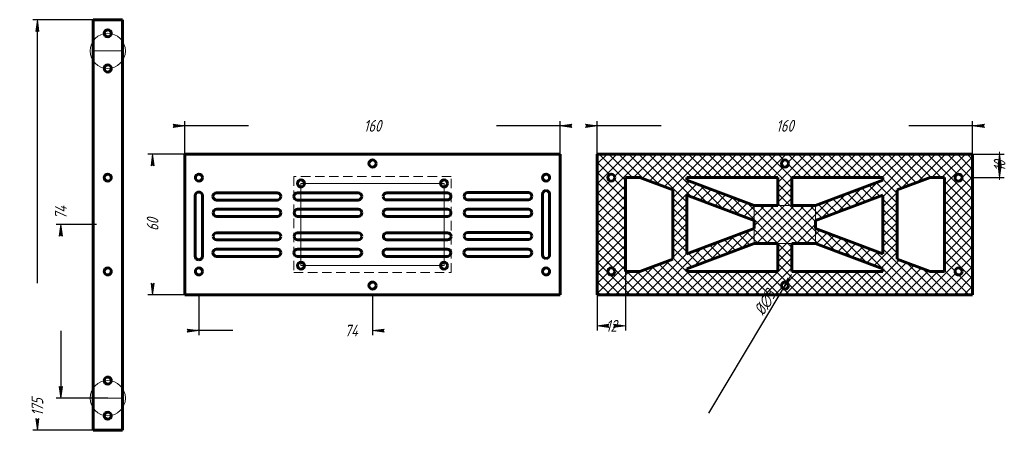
# Model space of a CAD drawing. Header units: millimetres. Extents: x -3 to 417, y 32 to 208.
import ezdxf

# ---------------------------------------------------------------- set-up
doc = ezdxf.new("R2010")
doc.units = ezdxf.units.MM
for name, pattern in [('K5LT_AUXILIARY', [0]), ('K5LT_BASIC', [0]), ('K5LT_DASHED', [6, 4, -2]), ('K5LT_THIN', [0])]:
    doc.linetypes.add(name, pattern=pattern)
doc.styles.add('KDIMTEXTSTYLE', font='GOST_AU.SHX', dxfattribs={"width": 0.96, "oblique": 15, "height": 5})
doc.dimstyles.new('KDIMSTYLE (1.00)', dxfattribs={"dimtxt": 5, "dimasz": 1, "dimexe": 2, "dimexo": 0, "dimgap": 1, "dimtad": 1, "dimtxsty": 'KDIMTEXTSTYLE', "dimsah": 1, "dimcen": 0, "dimdle": 1, "dimadec": 0, "dimazin": 0, "dimtfac": 0.667, "dimtmove": 0, "dimatfit": 3, "dimfxl": 1, "dimtvp": 1, "dimtolj": 1, "dimtzin": 0, "dimarcsym": 0})

# ---------------------------------------------------------------- blocks, each defined once
blk = doc.blocks.new('U0')
at = {"color": 7, "linetype": 'K5LT_DASHED', "lineweight": 18}
for p, q in [((181.3347561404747, 140.7054157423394), (114.3347561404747, 140.7054157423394)), ((114.3347561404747, 140.7054157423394), (114.3347561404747, 99.70541574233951)), ((181.3347561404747, 99.70541574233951), (181.3347561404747, 140.7054157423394)), ((114.3347561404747, 99.70541574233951), (181.3347561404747, 99.70541574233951))]:
    blk.add_line(p, q, dxfattribs=at)
blk = doc.blocks.new('U1')
at = {"color": 9, "linetype": 'K5LT_AUXILIARY', "lineweight": 18, "true_color": 0xdca5c1}
for p, q in [((117.3347561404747, 102.7054157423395), (117.3347561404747, 137.7054157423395)), ((117.3347561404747, 137.7054157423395), (178.3347561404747, 137.7054157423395)), ((178.3347561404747, 137.7054157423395), (178.3347561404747, 102.7054157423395)), ((178.3347561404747, 102.7054157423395), (117.3347561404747, 102.7054157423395))]:
    blk.add_line(p, q, dxfattribs=at)
blk = doc.blocks.new('U2')
at = {"color": 9, "linetype": 'K5LT_AUXILIARY', "lineweight": 18, "true_color": 0xdca5c1}
for p, q in [((41.25, 194.2054157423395), (28.75, 194.2054157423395)), ((28.75, 194.2054157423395), (28.75, 46.20541574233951)), ((41.25, 46.20541574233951), (41.25, 194.2054157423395)), ((28.75, 46.20541574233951), (41.25, 46.20541574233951))]:
    blk.add_line(p, q, dxfattribs=at)
blk = doc.blocks.new('U3')
at = {"color": 9, "linetype": 'K5LT_AUXILIARY', "lineweight": 18, "true_color": 0xdca5c1}
for p, q in [((310.5523506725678, 112.1058730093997), (310.5523506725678, 128.3049584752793)), ((310.5523506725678, 128.3049584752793), (336.6619044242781, 128.3049584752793)), ((336.6619044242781, 128.3049584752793), (336.6619044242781, 112.1058730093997)), ((336.6619044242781, 112.1058730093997), (310.5523506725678, 112.1058730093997))]:
    blk.add_line(p, q, dxfattribs=at)
blk = doc.blocks.new('KDIMARROW_01')
blk.add_hatch(color=0).paths.add_polyline_path([(0, 0), (-5, 0.658262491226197), (-4.5, 6e-16), (-5, -0.6582624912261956)])
at = {"color": 0, "linetype": 'K5LT_THIN', "lineweight": 18}
for p, q in [((-4.5, 6e-16), (-5, 0.658262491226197)), ((-5, 0.658262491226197), (0, 0)), ((0, 0), (-5, -0.6582624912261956)), ((-5, -0.6582624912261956), (-4.5, 6e-16)), ((0, 0), (-1, 0))]:
    blk.add_line(p, q, dxfattribs=at)
blk = doc.blocks.new('KDIMARROW_02')
blk.add_hatch(color=0).paths.add_polyline_path([(4.5, -6e-16), (5, 0.6582624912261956), (0, 0), (5, -0.658262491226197)])
at = {"color": 0, "linetype": 'K5LT_THIN', "lineweight": 18}
for p, q in [((0, 0), (-1, 0)), ((5, 0.6582624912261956), (0, 0)), ((0, 0), (5, -0.658262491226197)), ((0, 0), (7, -9e-16)), ((4.5, -6e-16), (5, 0.6582624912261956)), ((5, -0.658262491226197), (4.5, -6e-16))]:
    blk.add_line(p, q, dxfattribs=at)
blk = doc.blocks.new('U4')
at = {"color": 5, "linetype": 'K5LT_BASIC', "lineweight": 60, "true_color": 0x0000ff}
for p, q in [((41.25000000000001, 207.5), (28.75000000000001, 207.5)), ((28.75000000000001, 207.5), (28.75000000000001, 32.5)), ((41.25000000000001, 32.5), (41.25000000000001, 207.5)), ((28.75000000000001, 32.5), (41.25000000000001, 32.5))]:
    blk.add_line(p, q, dxfattribs=at)

msp = doc.modelspace()

# ---------------------------------------------------------------- hatches: boundary and pattern name
h = msp.add_hatch()
h.set_pattern_fill('Неметалл', angle=45, style=0, pattern_type=0)
h.set_pattern_definition([(45, (0, 0), (-2.121320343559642, 2.121320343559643), []), (135, (0, 0), (-2.121320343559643, -2.121320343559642), [])])
h.paths.add_polyline_path([(243.607127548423, 150.2054157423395), (243.607127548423, 90.20541574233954), (403.607127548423, 90.20541574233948), (403.607127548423, 150.2054157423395)])
h.paths.add_polyline_path([(255.607127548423, 100.2054157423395), (255.607127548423, 140.2054157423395), (261.7297904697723, 140.2054157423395), (275.8177979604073, 134.9224129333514), (275.8177979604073, 105.4884185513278), (261.729790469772, 100.2054157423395)])
h.paths.add_polyline_path([(251.107127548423, 140.2054157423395), (250.5371275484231, 139.0285130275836), (249.2603275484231, 138.7460563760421), (248.2470955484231, 139.5727128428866), (248.267487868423, 140.8802235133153), (249.3060063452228, 141.6748802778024), (250.5733769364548, 141.3527439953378)])
h.paths.add_polyline_path([(251.107127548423, 100.2054157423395), (250.5371275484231, 99.02851302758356), (249.2603275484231, 98.74605637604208), (248.2470955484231, 99.57271284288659), (248.267487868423, 100.8802235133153), (249.3060063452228, 101.6748802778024), (250.5733769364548, 101.3527439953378)])
h.paths.add_polyline_path([(281.8177979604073, 107.7384185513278), (281.8177979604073, 132.6724129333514), (310.5523506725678, 121.8969556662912), (310.5523506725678, 118.5138758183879)])
h.paths.add_polyline_path([(281.8177979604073, 139.0804157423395), (281.8177979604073, 140.2054157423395), (320.607127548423, 140.2054157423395), (320.607127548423, 128.3049584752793), (310.5523506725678, 128.3049584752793)])
h.paths.add_polyline_path([(281.8177979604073, 100.2054157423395), (281.8177979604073, 101.3304157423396), (310.5523506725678, 112.1058730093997), (320.607127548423, 112.1058730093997), (320.607127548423, 100.2054157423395), (292.7418573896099, 100.2054157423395)])
h.paths.add_polyline_path([(325.107127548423, 146.2054157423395), (324.537127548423, 145.0285130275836), (323.2603275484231, 144.7460563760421), (322.2470955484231, 145.5727128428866), (322.267487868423, 146.8802235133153), (323.3060063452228, 147.6748802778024), (324.5733769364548, 147.3527439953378)])
h.paths.add_polyline_path([(336.6619044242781, 128.3049584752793), (326.607127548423, 128.3049584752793), (326.607127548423, 140.2054157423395), (365.3964571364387, 140.2054157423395), (365.3964571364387, 139.0804157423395)])
h.paths.add_polyline_path([(326.607127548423, 112.1058730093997), (336.6619044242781, 112.1058730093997), (365.3964571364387, 101.3304157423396), (365.3964571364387, 100.2054157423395), (326.607127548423, 100.2054157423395)])
h.paths.add_polyline_path([(325.107127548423, 94.20541574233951), (324.537127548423, 93.02851302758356), (323.2603275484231, 92.74605637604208), (322.2470955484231, 93.57271284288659), (322.267487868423, 94.8802235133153), (323.3060063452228, 95.67488027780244), (324.5733769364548, 95.3527439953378)])
h.paths.add_polyline_path([(336.6619044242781, 118.5138758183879), (336.6619044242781, 121.8969556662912), (365.3964571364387, 132.6724129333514), (365.3964571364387, 107.7384185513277)])
h.paths.add_polyline_path([(371.3964571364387, 105.4884185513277), (371.3964571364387, 134.9224129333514), (385.4844646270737, 140.2054157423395), (391.607127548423, 140.2054157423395), (391.607127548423, 100.2054157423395), (385.4844646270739, 100.2054157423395)])
h.paths.add_polyline_path([(399.107127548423, 140.2054157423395), (398.537127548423, 139.0285130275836), (397.2603275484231, 138.7460563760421), (396.2470955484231, 139.5727128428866), (396.267487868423, 140.8802235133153), (397.3060063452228, 141.6748802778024), (398.5733769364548, 141.3527439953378)])
h.paths.add_polyline_path([(399.107127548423, 100.2054157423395), (398.537127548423, 99.02851302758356), (397.2603275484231, 98.74605637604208), (396.2470955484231, 99.57271284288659), (396.267487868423, 100.8802235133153), (397.3060063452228, 101.6748802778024), (398.5733769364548, 101.3527439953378)])

# ---------------------------------------------------------------- linework, layer by layer
at = {"color": 5, "linetype": 'K5LT_BASIC', "lineweight": 60, "true_color": 0x0000ff}
for p, q in [((67.83475614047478, 150.2054157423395), (67.83475614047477, 90.20541574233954)), ((227.8347561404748, 150.2054157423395), (67.83475614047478, 150.2054157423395)), ((227.8347561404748, 90.20541574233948), (227.8347561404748, 150.2054157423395)), ((243.607127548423, 150.2054157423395), (243.607127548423, 90.20541574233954)), ((403.607127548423, 150.2054157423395), (243.607127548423, 150.2054157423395)), ((403.607127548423, 90.20541574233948), (403.607127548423, 150.2054157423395)), ((255.607127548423, 140.2054157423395), (255.607127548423, 100.2054157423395)), ((261.7297904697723, 140.2054157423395), (255.607127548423, 140.2054157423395)), ((275.8177979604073, 134.9224129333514), (261.7297904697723, 140.2054157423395)), ((281.8177979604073, 140.2054157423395), (320.607127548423, 140.2054157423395)), ((281.8177979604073, 139.0804157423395), (281.8177979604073, 140.2054157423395)), ((310.5523506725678, 128.3049584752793), (281.8177979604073, 139.0804157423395)), ((320.607127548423, 140.2054157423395), (320.607127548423, 128.3049584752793)), ((326.607127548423, 140.2054157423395), (365.3964571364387, 140.2054157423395)), ((326.607127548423, 128.3049584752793), (326.607127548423, 140.2054157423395)), ((365.3964571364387, 139.0804157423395), (336.6619044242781, 128.3049584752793)), ((365.3964571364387, 140.2054157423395), (365.3964571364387, 139.0804157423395)), ((385.4844646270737, 140.2054157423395), (371.3964571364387, 134.9224129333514)), ((391.607127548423, 140.2054157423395), (385.4844646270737, 140.2054157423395)), ((391.607127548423, 100.2054157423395), (391.607127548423, 140.2054157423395)), ((275.8177979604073, 105.4884185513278), (275.8177979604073, 134.9224129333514)), ((371.3964571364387, 134.9224129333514), (371.3964571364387, 105.4884185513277)), ((72.29833443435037, 132.540811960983), (72.29833443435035, 106.6620824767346)), ((75.36708149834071, 132.540811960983), (75.3670814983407, 106.6620824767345)), ((81.34668833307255, 133.7152381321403), (107.225417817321, 133.7152381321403)), ((81.34668833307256, 130.64649106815), (107.225417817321, 130.64649106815)), ((115.8346077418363, 133.7152381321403), (141.7133372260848, 133.7152381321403)), ((115.8346077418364, 130.64649106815), (141.7133372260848, 130.64649106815)), ((153.8940774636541, 133.7237067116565), (179.7728069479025, 133.7237067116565)), ((153.8940774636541, 130.6549596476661), (179.7728069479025, 130.6549596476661)), ((188.3954811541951, 133.8358286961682), (214.2742106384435, 133.8358286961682)), ((188.3954811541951, 130.7670816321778), (214.2742106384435, 130.7670816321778)), ((220.2660090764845, 133.1447804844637), (220.2660090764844, 107.2660510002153)), ((223.3347561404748, 133.1447804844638), (223.3347561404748, 107.2660510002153)), ((281.8177979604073, 132.6724129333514), (310.5523506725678, 121.8969556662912)), ((281.8177979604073, 107.7384185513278), (281.8177979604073, 132.6724129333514)), ((336.6619044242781, 121.8969556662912), (365.3964571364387, 132.6724129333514)), ((365.3964571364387, 132.6724129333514), (365.3964571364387, 107.7384185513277)), ((81.41693694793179, 126.7054157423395), (107.2956664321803, 126.7054157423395)), ((115.9048563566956, 126.7054157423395), (141.7835858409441, 126.7054157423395)), ((153.8979046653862, 126.7054157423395), (179.7766341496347, 126.7054157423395)), ((188.3954811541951, 126.7054157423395), (214.2742106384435, 126.7054157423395)), ((320.607127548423, 128.3049584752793), (310.5523506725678, 128.3049584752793)), ((336.6619044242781, 128.3049584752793), (326.607127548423, 128.3049584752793)), ((81.4169369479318, 123.6366686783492), (107.2956664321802, 123.6366686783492)), ((115.9048563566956, 123.6366686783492), (141.783585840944, 123.6366686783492)), ((153.8979046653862, 123.6366686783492), (179.7766341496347, 123.6366686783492)), ((188.3954811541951, 123.6366686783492), (214.2742106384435, 123.6366686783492)), ((310.5523506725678, 121.8969556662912), (310.5523506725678, 118.5138758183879)), ((336.6619044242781, 118.5138758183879), (336.6619044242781, 121.8969556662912)), ((310.5523506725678, 118.5138758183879), (281.8177979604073, 107.7384185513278)), ((365.3964571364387, 107.7384185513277), (336.6619044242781, 118.5138758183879)), ((81.41693694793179, 116.7054157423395), (107.2956664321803, 116.7054157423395)), ((81.4169369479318, 113.6366686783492), (107.2956664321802, 113.6366686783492)), ((115.9048563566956, 116.7054157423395), (141.7835858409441, 116.7054157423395)), ((115.9048563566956, 113.6366686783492), (141.783585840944, 113.6366686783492)), ((153.9643260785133, 116.7054157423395), (179.8430555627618, 116.7054157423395)), ((153.9643260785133, 113.6366686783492), (179.8430555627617, 113.6366686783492)), ((188.3954811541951, 116.8430178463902), (214.2742106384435, 116.8430178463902)), ((188.3954811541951, 113.7742707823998), (214.2742106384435, 113.7742707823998)), ((81.34668833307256, 109.7054157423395), (107.225417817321, 109.7054157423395)), ((115.8346077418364, 109.7054157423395), (141.7133372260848, 109.7054157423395)), ((153.827656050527, 109.7054157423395), (179.7063855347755, 109.7054157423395)), ((188.3252325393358, 109.7054157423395), (214.2039620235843, 109.7054157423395)), ((310.5523506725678, 112.1058730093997), (281.8177979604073, 101.3304157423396)), ((320.607127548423, 112.1058730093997), (310.5523506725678, 112.1058730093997)), ((320.607127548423, 100.2054157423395), (320.607127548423, 112.1058730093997)), ((326.607127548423, 112.1058730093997), (336.6619044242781, 112.1058730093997)), ((326.607127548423, 100.2054157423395), (326.607127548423, 112.1058730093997)), ((336.6619044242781, 112.1058730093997), (365.3964571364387, 101.3304157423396)), ((81.34668833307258, 106.6366686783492), (107.225417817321, 106.6366686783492)), ((115.8346077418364, 106.6366686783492), (141.7133372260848, 106.6366686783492)), ((153.827656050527, 106.6366686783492), (179.7063855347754, 106.6366686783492)), ((188.3252325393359, 106.6366686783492), (214.2039620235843, 106.6366686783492)), ((261.729790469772, 100.2054157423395), (275.8177979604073, 105.4884185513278)), ((371.3964571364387, 105.4884185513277), (385.4844646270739, 100.2054157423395)), ((281.8177979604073, 101.3304157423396), (281.8177979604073, 100.2054157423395)), ((365.3964571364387, 101.3304157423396), (365.3964571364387, 100.2054157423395)), ((255.607127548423, 100.2054157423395), (261.729790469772, 100.2054157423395)), ((320.607127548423, 100.2054157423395), (281.8177979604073, 100.2054157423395)), ((281.8177979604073, 100.2054157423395), (292.7418573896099, 100.2054157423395)), ((365.3964571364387, 100.2054157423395), (326.607127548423, 100.2054157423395)), ((385.4844646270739, 100.2054157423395), (391.607127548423, 100.2054157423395)), ((67.83475614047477, 90.20541574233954), (227.8347561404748, 90.20541574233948)), ((243.607127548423, 90.20541574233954), (403.607127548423, 90.20541574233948))]:
    msp.add_line(p, q, dxfattribs=at)
at = {"color": 9, "linetype": 'K5LT_AUXILIARY', "lineweight": 18, "true_color": 0xdca5c1}
for centre in [(35, 194.2054157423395), (35, 46.20541574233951)]:
    msp.add_circle(centre, 7.5, dxfattribs=at)
at = {"color": 5, "linetype": 'K5LT_BASIC', "lineweight": 60, "true_color": 0x0000ff}
for centre in [(35, 201.7054157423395), (35, 186.7054157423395), (147.8347561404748, 146.2054157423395), (323.607127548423, 146.2054157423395), (35, 140.2054157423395), (73.83475614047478, 140.2054157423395), (117.3347561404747, 137.7054157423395), (178.3347561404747, 137.7054157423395), (221.8347561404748, 140.2054157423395), (249.607127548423, 140.2054157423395), (397.607127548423, 140.2054157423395), (34.99999999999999, 100.2054157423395), (73.83475614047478, 100.2054157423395), (117.3347561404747, 102.7054157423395), (178.3347561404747, 102.7054157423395), (221.8347561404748, 100.2054157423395), (249.607127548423, 100.2054157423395), (397.607127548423, 100.2054157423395), (147.8347561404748, 94.20541574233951), (323.607127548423, 94.20541574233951), (35, 53.70541574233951), (35, 38.70541574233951)]:
    msp.add_circle(centre, 1.5, dxfattribs=at)
for centre, start, end in [((221.7660090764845, 133.1447804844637), 90, 180), ((221.8347561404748, 133.1447804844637), 0, 90), ((73.79833443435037, 132.540811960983), 90, 180), ((73.86708149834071, 132.540811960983), 0, 90), ((81.34668833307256, 132.2152381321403), 90.00000000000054, 180), ((81.34668833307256, 132.14649106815), 180, 270), ((107.225417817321, 132.2152381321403), 0, 89.99999999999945), ((107.225417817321, 132.14649106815), 270, 0), ((115.8346077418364, 132.2152381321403), 90.00000000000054, 180), ((115.8346077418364, 132.14649106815), 180, 270), ((141.7133372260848, 132.2152381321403), 0, 89.99999999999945), ((141.7133372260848, 132.14649106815), 270, 0), ((153.8940774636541, 132.2237067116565), 90.00000000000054, 180), ((153.8940774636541, 132.1549596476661), 180, 270), ((179.7728069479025, 132.2237067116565), 0, 89.99999999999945), ((179.7728069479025, 132.1549596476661), 270, 0), ((188.3954811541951, 132.3358286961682), 90.00000000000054, 180), ((188.3954811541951, 132.2670816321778), 180, 270), ((214.2742106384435, 132.3358286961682), 0, 89.99999999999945), ((214.2742106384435, 132.2670816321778), 270, 0), ((81.4169369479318, 125.2054157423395), 90.00000000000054, 180), ((107.2956664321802, 125.2054157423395), 0, 89.99999999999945), ((115.9048563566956, 125.2054157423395), 90.00000000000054, 180), ((141.783585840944, 125.2054157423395), 0, 89.99999999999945), ((153.8979046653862, 125.2054157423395), 90.00000000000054, 180), ((179.7766341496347, 125.2054157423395), 0, 89.99999999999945), ((188.3954811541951, 125.2054157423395), 90.00000000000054, 180), ((214.2742106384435, 125.2054157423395), 0, 89.99999999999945), ((81.4169369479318, 125.1366686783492), 180, 270), ((107.2956664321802, 125.1366686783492), 270, 0), ((115.9048563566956, 125.1366686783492), 180, 270), ((141.783585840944, 125.1366686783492), 270, 0), ((153.8979046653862, 125.1366686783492), 180, 270), ((179.7766341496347, 125.1366686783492), 270, 0), ((188.3954811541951, 125.1366686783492), 180, 270), ((214.2742106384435, 125.1366686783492), 270, 0), ((81.4169369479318, 115.2054157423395), 90.00000000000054, 180), ((81.4169369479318, 115.1366686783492), 180, 270), ((107.2956664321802, 115.2054157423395), 0, 89.99999999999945), ((107.2956664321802, 115.1366686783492), 270, 0), ((115.9048563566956, 115.2054157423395), 90.00000000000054, 180), ((115.9048563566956, 115.1366686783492), 180, 270), ((141.783585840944, 115.2054157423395), 0, 89.99999999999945), ((141.783585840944, 115.1366686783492), 270, 0), ((153.9643260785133, 115.2054157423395), 90.00000000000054, 180), ((153.9643260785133, 115.1366686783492), 180, 270), ((179.8430555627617, 115.2054157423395), 0, 89.99999999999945), ((179.8430555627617, 115.1366686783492), 270, 0), ((188.3954811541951, 115.3430178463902), 90.00000000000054, 180), ((188.3954811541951, 115.2742707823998), 180, 270), ((214.2742106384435, 115.3430178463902), 0, 89.99999999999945), ((214.2742106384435, 115.2742707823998), 270, 0), ((81.34668833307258, 108.2054157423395), 90.00000000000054, 180), ((107.225417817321, 108.2054157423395), 0, 89.99999999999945), ((115.8346077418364, 108.2054157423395), 90.00000000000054, 180), ((141.7133372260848, 108.2054157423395), 0, 89.99999999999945), ((153.827656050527, 108.2054157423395), 90.00000000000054, 180), ((179.7063855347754, 108.2054157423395), 0, 89.99999999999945), ((188.3252325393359, 108.2054157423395), 90.00000000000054, 180), ((214.2039620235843, 108.2054157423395), 0, 89.99999999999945), ((73.79833443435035, 106.6620824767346), 180, 270), ((73.8670814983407, 106.6620824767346), 270, 0), ((81.34668833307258, 108.1366686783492), 180, 270), ((107.225417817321, 108.1366686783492), 270, 0), ((115.8346077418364, 108.1366686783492), 180, 270), ((141.7133372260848, 108.1366686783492), 270, 0), ((153.827656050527, 108.1366686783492), 180, 270), ((179.7063855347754, 108.1366686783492), 270, 0), ((188.3252325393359, 108.1366686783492), 180, 270), ((214.2039620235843, 108.1366686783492), 270, 0), ((221.7660090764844, 107.2660510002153), 180, 270), ((221.8347561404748, 107.2660510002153), 270, 0)]:
    msp.add_arc(centre, 1.5, start, end, dxfattribs=at)

# ---------------------------------------------------------------- block references
for name in ['U4', 'U2', 'U0', 'U1', 'U3']:
    msp.add_blockref(name, (0, 0))

# ---------------------------------------------------------------- dimensions: what is measured, and where the dimension line sits
at = {"color": 7}
for base, p1, p2, location, override in [((5.000000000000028, 207.5), (35.00000000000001, 32.5), (35.00000000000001, 207.5), (5.000000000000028, 42.44489574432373), {"dimexo": 0, "dimpost": '\\H5.0;\\W0.965;\\Q15;<>', "dimblk1": 'KDIMARROW_01', "dimblk2": 'KDIMARROW_01', "dimse1": 0, "dimse2": 0, "dimclrt": 7, "dimtolj": 1}), ((415.1012664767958, 140.2054157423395), (403.607127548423, 150.2054157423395), (403.607127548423, 140.2054157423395), (415.1012664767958, 145.2054157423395), {"dimexo": 0, "dimpost": '\\H5.0;\\W0.965;\\Q15;<>', "dimblk1": 'KDIMARROW_02', "dimblk2": 'KDIMARROW_02', "dimse1": 0, "dimse2": 0, "dimclrt": 7, "dimtolj": 1}), ((54.12532139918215, 150.2054157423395), (67.83475614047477, 90.20541574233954), (67.83475614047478, 150.2054157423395), (54.12532139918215, 120.2054157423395), {"dimexo": 0, "dimpost": '\\H5.0;\\W0.965;\\Q15;<>', "dimblk1": 'KDIMARROW_01', "dimblk2": 'KDIMARROW_01', "dimse1": 0, "dimse2": 0, "dimclrt": 7, "dimtolj": 1}), ((14.99999999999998, 120.2054157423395), (35, 46.20541574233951), (30.17771567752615, 120.2054157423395), (14.99999999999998, 125.2904157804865), {"dimexo": 0, "dimpost": '\\H5.0;\\W0.965;\\Q15;<>', "dimblk1": 'KDIMARROW_01', "dimblk2": 'KDIMARROW_01', "dimse1": 0, "dimse2": 0, "dimclrt": 7, "dimtolj": 1})]:
    msp.add_linear_dim(base=base, p1=p1, p2=p2, angle=90, location=location, dimstyle='KDIMSTYLE (1.00)', override=override, dxfattribs=at).render()
for base, p1, p2, location in [((67.83475614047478, 162.2773954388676), (227.8347561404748, 150.2054157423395), (67.83475614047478, 150.2054157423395), (147.8347561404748, 162.2773954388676)), ((243.607127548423, 162.2773954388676), (403.607127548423, 150.2054157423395), (243.607127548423, 150.2054157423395), (323.607127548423, 162.2773954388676)), ((255.607127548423, 77.0354156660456), (243.607127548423, 100.2054157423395), (255.607127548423, 100.2054157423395), (249.607127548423, 77.0354156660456)), ((73.83475614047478, 75), (147.8347561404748, 90.20541574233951), (73.83475614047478, 90.20541574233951), (138.7497561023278, 75))]:
    msp.add_linear_dim(base=base, p1=p1, p2=p2, location=location, dimstyle='KDIMSTYLE (1.00)', override={"dimexo": 0, "dimpost": '\\H5.0;\\W0.965;\\Q15;<>', "dimblk1": 'KDIMARROW_01', "dimblk2": 'KDIMARROW_01', "dimse1": 0, "dimse2": 0, "dimclrt": 7, "dimtolj": 1}, dxfattribs=at).render()
msp.add_diameter_dim(center=(323.607127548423, 94.20541574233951), radius=1.4999999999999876, location=(318.1697733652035, 85.12370856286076), dimstyle='KDIMSTYLE (1.00)', override={"dimpost": '\\H5.0;\\W0.965;\\Q15;∅<>', "dimblk1": 'KDIMARROW_02', "dimblk2": 'KDIMARROW_02', "dimclrt": 7, "dimatfit": 2, "dimtolj": 1}, dxfattribs=at).render()

doc.saveas('drawing.dxf')
